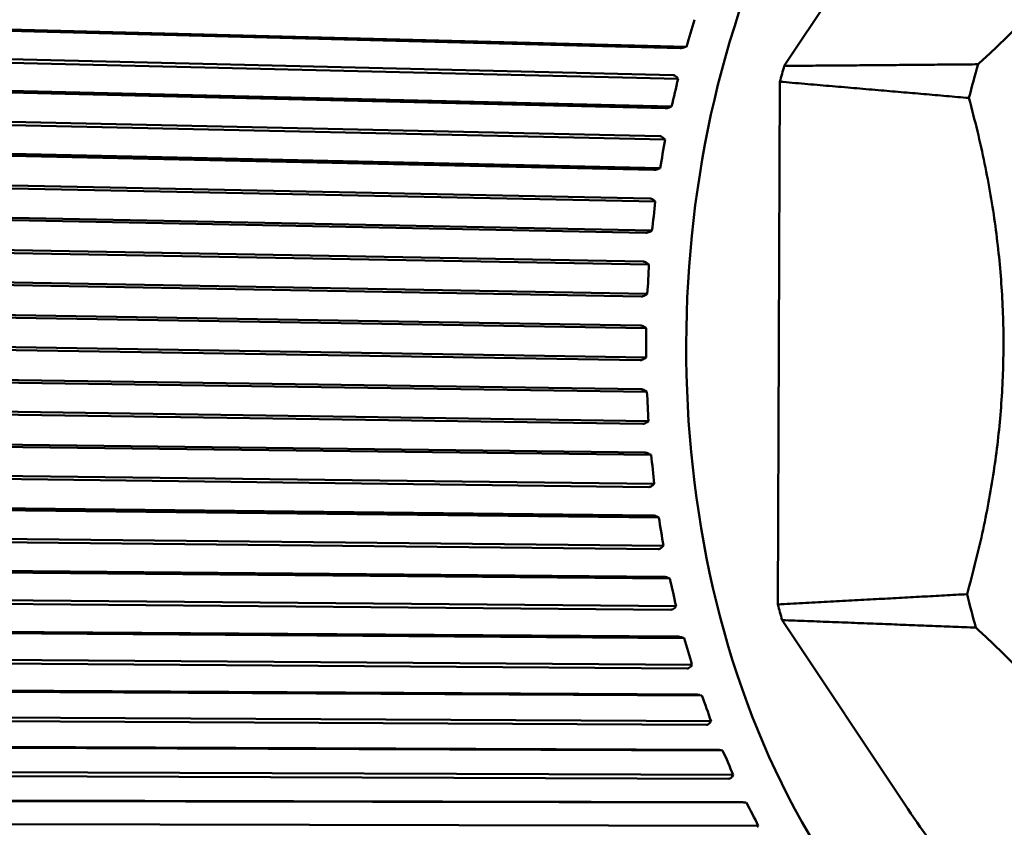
# Model space of a CAD drawing. Header units: millimetres. Extents: x 0 to 4686, y -120 to 1682.
# Tile 196 of 213: x 1452 to 1469, y 1087 to 1101. Entities that reach past the tile are written whole.
import ezdxf

# ---------------------------------------------------------------- set-up
doc = ezdxf.new("R2010")
doc.units = ezdxf.units.MM
doc.header["$LTSCALE"] = 2
doc.layers.add('Sichtbar (ISO)', color=7, linetype='Continuous', lineweight=50)

msp = doc.modelspace()

# ---------------------------------------------------------------- linework, layer by layer
at = {"layer": 'Sichtbar (ISO)'}
for p, q in [((1467.3567, 1103.2955), (1465.1983, 1100.0385)), ((1463.43, 1100.3412), (1450.7707, 1100.6652)), ((1463.5383, 1100.364), (1450.8102, 1100.6898)), ((1463.5064, 1100.3543), (1463.5383, 1100.364)), ((1450.6441, 1100.1834), (1463.3093, 1099.8818)), ((1463.3957, 1099.8211), (1450.6616, 1100.1243)), ((1463.3957, 1099.8211), (1463.3728, 1099.8458)), ((1465.1247, 1099.7699), (1465.0903, 1090.8915)), ((1463.1789, 1099.3191), (1450.5137, 1099.6205)), ((1463.2858, 1099.347), (1450.5518, 1099.6501)), ((1463.2545, 1099.3352), (1463.2858, 1099.347)), ((1450.4139, 1099.1252), (1463.0837, 1098.8468)), ((1463.1734, 1098.7889), (1450.4346, 1099.0687)), ((1463.1734, 1098.7889), (1463.1491, 1098.8124)), ((1462.9846, 1098.2705), (1450.3147, 1098.5487)), ((1463.0898, 1098.3033), (1450.351, 1098.5831)), ((1463.0591, 1098.2895), (1463.0898, 1098.3033)), ((1450.2424, 1098.0433), (1462.9156, 1097.7886)), ((1463.0083, 1097.7338), (1450.2661, 1097.9898)), ((1463.0083, 1097.7338), (1462.9828, 1097.7561)), ((1462.9516, 1097.24), (1450.2094, 1097.496)), ((1462.8483, 1097.2026), (1450.1751, 1097.4572)), ((1462.9217, 1097.2243), (1462.9516, 1097.24)), ((1450.1307, 1096.945), (1462.806, 1096.7143)), ((1462.9015, 1096.663), (1450.1573, 1096.895)), ((1462.9015, 1096.663), (1462.8748, 1096.6839)), ((1462.7711, 1096.1226), (1450.0957, 1096.3532)), ((1462.8721, 1096.1645), (1450.1279, 1096.3964)), ((1462.8432, 1096.147), (1462.8721, 1096.1645)), ((1450.0796, 1095.838), (1462.7556, 1095.6313)), ((1462.8539, 1095.5839), (1450.1089, 1095.7916)), ((1462.8539, 1095.5839), (1462.8261, 1095.6032)), ((1462.7533, 1095.038), (1450.0773, 1095.2445)), ((1462.852, 1095.084), (1450.1069, 1095.2917)), ((1462.824, 1095.0649), (1462.852, 1095.084)), ((1450.0894, 1094.7296), (1462.7649, 1094.547)), ((1462.8657, 1094.5038), (1450.1212, 1094.6873)), ((1462.8657, 1094.5038), (1462.8369, 1094.5214)), ((1462.7953, 1093.9562), (1450.1198, 1094.1386)), ((1462.8912, 1094.0059), (1450.1468, 1094.1894)), ((1462.8644, 1093.9853), (1462.8912, 1094.0059)), ((1450.1602, 1093.6275), (1462.8338, 1093.4689)), ((1462.9368, 1093.4301), (1450.1943, 1093.5896)), ((1462.9368, 1093.4301), (1462.9071, 1093.4459)), ((1462.8966, 1092.8845), (1450.223, 1093.043)), ((1462.9897, 1092.9377), (1450.2471, 1093.0971)), ((1462.964, 1092.9156), (1462.9897, 1092.9377)), ((1450.2914, 1092.5393), (1462.9618, 1092.4042)), ((1463.0668, 1092.3702), (1450.3275, 1092.5059)), ((1463.0668, 1092.3702), (1463.0362, 1092.384)), ((1463.0565, 1091.8303), (1450.3861, 1091.9652)), ((1463.1466, 1091.8865), (1450.4073, 1092.0223)), ((1463.1221, 1091.8633), (1463.1466, 1091.8865)), ((1450.4821, 1091.4723), (1463.148, 1091.3603)), ((1463.2547, 1091.3312), (1450.5199, 1091.4437)), ((1463.2547, 1091.3312), (1463.2234, 1091.343)), ((1463.3609, 1090.8597), (1450.6261, 1090.9722)), ((1463.2741, 1090.8007), (1450.6082, 1090.9126)), ((1463.3378, 1090.8353), (1463.3609, 1090.8597)), ((1465.1618, 1090.6247), (1467.2951, 1087.4205)), ((1450.731, 1090.4338), (1463.3912, 1090.3442)), ((1463.4994, 1090.3203), (1450.7703, 1090.4103)), ((1463.4994, 1090.3203), (1463.4675, 1090.33)), ((1463.5477, 1089.8029), (1450.8876, 1089.8923)), ((1463.6312, 1089.8641), (1450.9022, 1089.9541)), ((1463.6095, 1089.8388), (1463.6312, 1089.8641)), ((1451.0365, 1089.431), (1463.6897, 1089.363)), ((1463.799, 1089.3444), (1451.077, 1089.4127)), ((1463.799, 1089.3444), (1463.7666, 1089.352)), ((1463.9556, 1088.9066), (1451.2336, 1088.975)), ((1463.8756, 1088.8436), (1451.2224, 1088.9114)), ((1463.9353, 1088.8806), (1463.9556, 1088.9066)), ((1451.3963, 1088.4707), (1464.0414, 1088.4233)), ((1464.1516, 1088.4101), (1451.4377, 1088.4577)), ((1464.1516, 1088.4101), (1464.1189, 1088.4155)), ((1464.2555, 1087.9293), (1451.6104, 1087.9766)), ((1464.3319, 1087.9938), (1451.6181, 1088.0414)), ((1464.3131, 1087.9672), (1464.3319, 1087.9938)), ((1451.8082, 1087.5594), (1464.444, 1087.5316)), ((1464.5547, 1087.5238), (1451.8502, 1087.5518)), ((1464.5547, 1087.5238), (1464.5218, 1087.527)), ((1464.7576, 1087.1318), (1452.053, 1087.1598)), ((1464.7402, 1087.1049), (1464.7576, 1087.1318))]:
    msp.add_line(p, q, dxfattribs=at)
for centre, major_axis, ratio, start_param, end_param in [((1471.913, 1095.435), (-0.2108, -12.5905), 0.6653497, 2.6715408, 6.7526826), ((1453.8851, 1100.8426), (7.0926, 10.7095), 0.7008325, 5.1063989, 5.1453266), ((1472.6188, 1095.4231), (-0.203, -12.1275), 0.6653497, 4.3331376, 4.3569753), ((1475.7571, 1095.3706), (-0.2, -11.944), 0.6653497, 4.31957, 4.3711196), ((1453.6152, 1099.8156), (5.88, 11.4203), 0.7221429, 5.0298888, 5.0688165), ((1453.4025, 1098.7598), (4.5209, 12.0233), 0.7385996, 4.9466863, 4.9856139), ((1453.2482, 1097.6825), (3.035, 12.4815), 0.7500903, 4.8579168, 4.8968445), ((1453.1535, 1096.5909), (1.4571, 12.7622), 0.7565365, 4.7652525, 4.8041802), ((1453.119, 1095.4926), (-0.1655, 12.8441), 0.7578941, 4.6708066, 4.7097342), ((1453.145, 1094.395), (-1.7787, 12.7214), 0.7541539, 4.5769104, 4.6158381), ((1453.2312, 1093.3057), (-3.3303, 12.4059), 0.7453414, 4.4858272, 4.5247548), ((1453.3771, 1092.232), (-4.7772, 11.9238), 0.7315167, 4.3994849, 4.4384125), ((1453.5817, 1091.1814), (-6.0907, 11.3093), 0.7127745, 4.3193055, 4.3582332), ((1475.7571, 1095.3706), (-0.2, -11.944), 0.6653497, 5.0923156, 5.1438651), ((1472.6188, 1095.4231), (-0.203, -12.1275), 0.6653497, 5.1064599, 5.1302975), ((1453.8436, 1090.1609), (-7.2565, 10.5991), 0.6892426, 4.2461572, 4.2850848), ((1454.161, 1089.1776), (-8.2729, 9.8263), 0.6610818, 4.1804084, 4.2193361), ((1454.5317, 1088.2382), (-9.1469, 9.0185), 0.6284845, 4.1220403, 4.160968), ((1454.9532, 1087.3491), (-9.8903, 8.1963), 0.5916734, 4.0707712, 4.1096989)]:
    msp.add_ellipse(centre, major_axis=major_axis, ratio=ratio, start_param=start_param, end_param=end_param, dxfattribs=at)
for points, knots in [([(1454.1426, 1108.9843), (1453.2023, 1109.0001), (1452.2587, 1108.7916), (1450.4555, 1107.9483), (1449.5969, 1107.3099), (1448.0479, 1105.6636), (1447.3596, 1104.6518), (1446.2273, 1102.3599), (1445.7843, 1101.0793), (1445.1887, 1098.3811), (1445.0362, 1096.964), (1445.0367, 1094.1359), (1445.1896, 1092.7255), (1445.7861, 1090.0524), (1446.2296, 1088.7903), (1447.3649, 1086.5423), (1448.0564, 1085.5565), (1449.619, 1083.9662), (1450.4894, 1083.3603), (1452.1499, 1082.6662), (1452.9231, 1082.501), (1453.699, 1082.488)], [4.6930604, 4.6930604, 4.6930604, 4.6930604, 5.007138, 5.007138, 5.3244735, 5.3244735, 5.6454729, 5.6454729, 5.9673998, 5.9673998, 6.2892755, 6.2892755, 6.6110824, 6.6110824, 6.9329787, 6.9329787, 7.2548671, 7.2548671, 7.5754898, 7.5754898, 7.8346531, 7.8346531, 7.8346531, 7.8346531]), ([(1452.2866, 1104.4455), (1451.7377, 1103.516), (1451.275, 1102.476), (1450.5542, 1100.2523), (1450.2963, 1099.0687), (1450.0037, 1096.646), (1449.9692, 1095.4071), (1450.126, 1092.9657), (1450.3173, 1091.7635), (1450.9123, 1089.4852), (1451.3159, 1088.4092), (1451.8113, 1087.4364)], [5.5571453, 5.5571453, 5.5571453, 5.5571453, 5.8331243, 5.8331243, 6.1091033, 6.1091033, 6.3850823, 6.3850823, 6.6610613, 6.6610613, 6.9370403, 6.9370403, 6.9370403, 6.9370403]), ([(1463.43, 1100.3412), (1463.4381, 1100.341), (1463.4491, 1100.3419), (1463.4714, 1100.3452), (1463.4866, 1100.3486), (1463.5015, 1100.3529), (1463.5039, 1100.3536), (1463.5064, 1100.3543)], [-0.0711820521, -0.0711820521, -0.0711820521, -0.0711820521, -0.0680336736, -0.0680336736, -0.0641085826, -0.0641085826, -0.0633683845, -0.0633683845, -0.0633683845, -0.0633683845]), ([(1463.3728, 1099.8458), (1463.371, 1099.8477), (1463.3693, 1099.8495), (1463.3583, 1099.8603), (1463.3464, 1099.8694), (1463.3274, 1099.8788), (1463.3174, 1099.8816), (1463.3093, 1099.8818)], [-0.0079867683, -0.0079867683, -0.0079867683, -0.0079867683, -0.0072465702, -0.0072465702, -0.0033214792, -0.0033214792, -0.0001731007, -0.0001731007, -0.0001731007, -0.0001731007]), ([(1463.1789, 1099.3191), (1463.187, 1099.3189), (1463.1979, 1099.32), (1463.22, 1099.3241), (1463.2351, 1099.3283), (1463.2497, 1099.3334), (1463.2521, 1099.3343), (1463.2545, 1099.3352)], [-0.0711820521, -0.0711820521, -0.0711820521, -0.0711820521, -0.0680336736, -0.0680336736, -0.0641085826, -0.0641085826, -0.0633683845, -0.0633683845, -0.0633683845, -0.0633683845]), ([(1463.1491, 1098.8124), (1463.1473, 1098.8142), (1463.1454, 1098.816), (1463.1339, 1098.8263), (1463.1214, 1098.835), (1463.102, 1098.8439), (1463.0918, 1098.8466), (1463.0837, 1098.8468)], [-0.0079867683, -0.0079867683, -0.0079867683, -0.0079867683, -0.0072465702, -0.0072465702, -0.0033214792, -0.0033214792, -0.0001731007, -0.0001731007, -0.0001731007, -0.0001731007]), ([(1462.9846, 1098.2705), (1462.9927, 1098.2703), (1463.0035, 1098.2716), (1463.0253, 1098.2765), (1463.0402, 1098.2815), (1463.0545, 1098.2875), (1463.0568, 1098.2885), (1463.0591, 1098.2895)], [-0.0711820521, -0.0711820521, -0.0711820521, -0.0711820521, -0.0680336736, -0.0680336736, -0.0641085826, -0.0641085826, -0.0633683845, -0.0633683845, -0.0633683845, -0.0633683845]), ([(1462.9828, 1097.7561), (1462.9808, 1097.7578), (1462.9789, 1097.7594), (1462.9668, 1097.7691), (1462.9539, 1097.7774), (1462.934, 1097.7858), (1462.9237, 1097.7883), (1462.9156, 1097.7886)], [-0.0079867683, -0.0079867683, -0.0079867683, -0.0079867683, -0.0072465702, -0.0072465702, -0.0033214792, -0.0033214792, -0.0001731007, -0.0001731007, -0.0001731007, -0.0001731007]), ([(1462.8483, 1097.2026), (1462.8564, 1097.2024), (1462.8672, 1097.2039), (1462.8887, 1097.2095), (1462.9032, 1097.2152), (1462.9172, 1097.222), (1462.9194, 1097.2232), (1462.9217, 1097.2243)], [-0.0711820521, -0.0711820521, -0.0711820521, -0.0711820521, -0.0680336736, -0.0680336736, -0.0641085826, -0.0641085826, -0.0633683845, -0.0633683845, -0.0633683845, -0.0633683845]), ([(1462.8748, 1096.6839), (1462.8728, 1096.6855), (1462.8708, 1096.687), (1462.8582, 1096.6961), (1462.8448, 1096.7038), (1462.8245, 1096.7117), (1462.8141, 1096.7141), (1462.806, 1096.7143)], [-0.0079867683, -0.0079867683, -0.0079867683, -0.0079867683, -0.0072465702, -0.0072465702, -0.0033214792, -0.0033214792, -0.0001731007, -0.0001731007, -0.0001731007, -0.0001731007]), ([(1462.7711, 1096.1226), (1462.7792, 1096.1225), (1462.7898, 1096.1242), (1462.811, 1096.1305), (1462.8252, 1096.1368), (1462.8388, 1096.1444), (1462.841, 1096.1457), (1462.8432, 1096.147)], [-0.0711820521, -0.0711820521, -0.0711820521, -0.0711820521, -0.0680336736, -0.0680336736, -0.0641085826, -0.0641085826, -0.0633683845, -0.0633683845, -0.0633683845, -0.0633683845]), ([(1462.8261, 1095.6032), (1462.824, 1095.6047), (1462.8219, 1095.6061), (1462.8088, 1095.6145), (1462.795, 1095.6216), (1462.7743, 1095.629), (1462.7637, 1095.6311), (1462.7556, 1095.6313)], [-0.0079867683, -0.0079867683, -0.0079867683, -0.0079867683, -0.0072465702, -0.0072465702, -0.0033214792, -0.0033214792, -0.0001731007, -0.0001731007, -0.0001731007, -0.0001731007]), ([(1462.7533, 1095.038), (1462.7614, 1095.0379), (1462.772, 1095.0398), (1462.7928, 1095.0467), (1462.8066, 1095.0537), (1462.8198, 1095.062), (1462.8219, 1095.0634), (1462.824, 1095.0649)], [-0.0711820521, -0.0711820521, -0.0711820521, -0.0711820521, -0.0680336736, -0.0680336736, -0.0641085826, -0.0641085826, -0.0633683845, -0.0633683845, -0.0633683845, -0.0633683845]), ([(1462.8369, 1094.5214), (1462.8347, 1094.5227), (1462.8325, 1094.524), (1462.819, 1094.5317), (1462.8048, 1094.5382), (1462.7837, 1094.5449), (1462.7731, 1094.5469), (1462.7649, 1094.547)], [-0.0079867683, -0.0079867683, -0.0079867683, -0.0079867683, -0.0072465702, -0.0072465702, -0.0033214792, -0.0033214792, -0.0001731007, -0.0001731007, -0.0001731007, -0.0001731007]), ([(1462.7953, 1093.9562), (1462.8034, 1093.9561), (1462.8138, 1093.9582), (1462.8342, 1093.9657), (1462.8476, 1093.9732), (1462.8603, 1093.9822), (1462.8623, 1093.9837), (1462.8644, 1093.9853)], [-0.0711820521, -0.0711820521, -0.0711820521, -0.0711820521, -0.0680336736, -0.0680336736, -0.0641085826, -0.0641085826, -0.0633683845, -0.0633683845, -0.0633683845, -0.0633683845]), ([(1462.9071, 1093.4459), (1462.9048, 1093.4471), (1462.9025, 1093.4483), (1462.8886, 1093.4552), (1462.8742, 1093.461), (1462.8527, 1093.467), (1462.8419, 1093.4687), (1462.8338, 1093.4689)], [-0.0079867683, -0.0079867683, -0.0079867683, -0.0079867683, -0.0072465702, -0.0072465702, -0.0033214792, -0.0033214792, -0.0001731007, -0.0001731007, -0.0001731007, -0.0001731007]), ([(1462.8966, 1092.8845), (1462.9047, 1092.8844), (1462.9149, 1092.8867), (1462.9349, 1092.8947), (1462.9479, 1092.9027), (1462.9601, 1092.9124), (1462.962, 1092.914), (1462.964, 1092.9156)], [-0.0711820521, -0.0711820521, -0.0711820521, -0.0711820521, -0.0680336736, -0.0680336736, -0.0641085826, -0.0641085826, -0.0633683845, -0.0633683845, -0.0633683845, -0.0633683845]), ([(1463.0362, 1092.384), (1463.0339, 1092.3851), (1463.0316, 1092.3861), (1463.0173, 1092.3922), (1463.0025, 1092.3973), (1462.9807, 1092.4025), (1462.9699, 1092.4041), (1462.9618, 1092.4042)], [-0.0079867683, -0.0079867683, -0.0079867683, -0.0079867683, -0.0072465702, -0.0072465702, -0.0033214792, -0.0033214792, -0.0001731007, -0.0001731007, -0.0001731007, -0.0001731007]), ([(1463.0565, 1091.8303), (1463.0646, 1091.8302), (1463.0748, 1091.8326), (1463.0943, 1091.8411), (1463.1068, 1091.8496), (1463.1184, 1091.8598), (1463.1203, 1091.8615), (1463.1221, 1091.8633)], [-0.0711820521, -0.0711820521, -0.0711820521, -0.0711820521, -0.0680336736, -0.0680336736, -0.0641085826, -0.0641085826, -0.0633683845, -0.0633683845, -0.0633683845, -0.0633683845]), ([(1463.2234, 1091.343), (1463.2211, 1091.3439), (1463.2187, 1091.3448), (1463.2041, 1091.35), (1463.1891, 1091.3544), (1463.167, 1091.3589), (1463.1562, 1091.3602), (1463.148, 1091.3603)], [-0.0079867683, -0.0079867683, -0.0079867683, -0.0079867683, -0.0072465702, -0.0072465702, -0.0033214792, -0.0033214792, -0.0001731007, -0.0001731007, -0.0001731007, -0.0001731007]), ([(1463.2741, 1090.8007), (1463.2822, 1090.8007), (1463.2922, 1090.8032), (1463.3112, 1090.8122), (1463.3233, 1090.8211), (1463.3343, 1090.8317), (1463.336, 1090.8335), (1463.3378, 1090.8353)], [-0.0711820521, -0.0711820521, -0.0711820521, -0.0711820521, -0.0680336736, -0.0680336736, -0.0641085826, -0.0641085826, -0.0633683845, -0.0633683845, -0.0633683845, -0.0633683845]), ([(1463.4675, 1090.33), (1463.465, 1090.3308), (1463.4626, 1090.3315), (1463.4478, 1090.3358), (1463.4325, 1090.3394), (1463.4103, 1090.3431), (1463.3993, 1090.3442), (1463.3912, 1090.3442)], [-0.0079867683, -0.0079867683, -0.0079867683, -0.0079867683, -0.0072465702, -0.0072465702, -0.0033214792, -0.0033214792, -0.0001731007, -0.0001731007, -0.0001731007, -0.0001731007]), ([(1463.5477, 1089.8029), (1463.5558, 1089.8029), (1463.5657, 1089.8055), (1463.5842, 1089.8148), (1463.5957, 1089.824), (1463.6062, 1089.8351), (1463.6078, 1089.8369), (1463.6095, 1089.8388)], [-0.0711820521, -0.0711820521, -0.0711820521, -0.0711820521, -0.0680336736, -0.0680336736, -0.0641085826, -0.0641085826, -0.0633683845, -0.0633683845, -0.0633683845, -0.0633683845]), ([(1463.7666, 1089.352), (1463.7642, 1089.3525), (1463.7617, 1089.3531), (1463.7467, 1089.3564), (1463.7312, 1089.3592), (1463.7088, 1089.3621), (1463.6978, 1089.363), (1463.6897, 1089.363)], [-0.0079867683, -0.0079867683, -0.0079867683, -0.0079867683, -0.0072465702, -0.0072465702, -0.0033214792, -0.0033214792, -0.0001731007, -0.0001731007, -0.0001731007, -0.0001731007]), ([(1463.8756, 1088.8436), (1463.8837, 1088.8436), (1463.8934, 1088.8463), (1463.9114, 1088.8559), (1463.9224, 1088.8654), (1463.9322, 1088.8767), (1463.9337, 1088.8786), (1463.9353, 1088.8806)], [-0.0711820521, -0.0711820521, -0.0711820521, -0.0711820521, -0.0680336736, -0.0680336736, -0.0641085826, -0.0641085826, -0.0633683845, -0.0633683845, -0.0633683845, -0.0633683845]), ([(1464.1189, 1088.4155), (1464.1164, 1088.4159), (1464.1139, 1088.4163), (1464.0987, 1088.4187), (1464.0831, 1088.4207), (1464.0605, 1088.4227), (1464.0495, 1088.4233), (1464.0414, 1088.4233)], [-0.0079867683, -0.0079867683, -0.0079867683, -0.0079867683, -0.0072465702, -0.0072465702, -0.0033214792, -0.0033214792, -0.0001731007, -0.0001731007, -0.0001731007, -0.0001731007]), ([(1464.2555, 1087.9293), (1464.2635, 1087.9294), (1464.2731, 1087.9321), (1464.2905, 1087.9419), (1464.301, 1087.9517), (1464.3102, 1087.9633), (1464.3116, 1087.9652), (1464.3131, 1087.9672)], [-0.0711820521, -0.0711820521, -0.0711820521, -0.0711820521, -0.0680336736, -0.0680336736, -0.0641085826, -0.0641085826, -0.0633683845, -0.0633683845, -0.0633683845, -0.0633683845]), ([(1464.5218, 1087.527), (1464.5192, 1087.5272), (1464.5168, 1087.5275), (1464.5014, 1087.5289), (1464.4858, 1087.53), (1464.4631, 1087.5312), (1464.4521, 1087.5316), (1464.444, 1087.5316)], [-0.0079867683, -0.0079867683, -0.0079867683, -0.0079867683, -0.0072465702, -0.0072465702, -0.0033214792, -0.0033214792, -0.0001731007, -0.0001731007, -0.0001731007, -0.0001731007]), ([(1467.2951, 1087.4205), (1467.8552, 1086.5793), (1468.4755, 1085.8446), (1469.8606, 1084.662), (1470.6156, 1084.2311), (1471.7909, 1083.9131), (1472.1808, 1083.8606), (1472.6905, 1083.8665), (1472.8103, 1083.8732), (1472.93, 1083.8852)], [0.0000033, 0.0000033, 0.0000033, 0.0000033, 0.35952926, 0.35952926, 0.72558459, 0.72558459, 0.90236742, 0.90236742, 0.95667937, 0.95667937, 0.95667937, 0.95667937])]:
    msp.add_open_spline(points, degree=3, knots=knots, dxfattribs=at)
for points, weights in [([(1471.1843, 1103.1396), (1470.1951, 1101.6477), (1468.492, 1100.0656)], [1.27927488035, 1.27927491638, 1.2314661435]), ([(1465.1983, 1100.0385), (1466.885, 1100.0513), (1468.492, 1100.0656)], [1.00009122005, 1.00025748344, 1.00015187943]), ([(1468.3354, 1099.4934), (1466.7718, 1099.6297), (1465.1247, 1099.7699)], [1.00015667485, 1.0002702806, 1.00009573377]), ([(1468.3027, 1091.0647), (1469.4835, 1095.2603), (1468.3354, 1099.4934)], [1.23096562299, 1.32029098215, 1.23096562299]), ([(1465.0903, 1090.8915), (1466.7382, 1090.9787), (1468.3027, 1091.0647)], [1.00009573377, 1.0002702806, 1.00015667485]), ([(1468.4549, 1090.4963), (1466.8482, 1090.56), (1465.1618, 1090.6247)], [1.00015187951, 1.0002574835, 1.00009122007]), ([(1468.4549, 1090.4963), (1470.1458, 1088.9195), (1471.1235, 1087.4518)], [1.2314661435, 1.2792749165, 1.27927488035])]:
    msp.add_rational_spline(points, weights, degree=2, dxfattribs=at)

doc.saveas('drawing.dxf')
